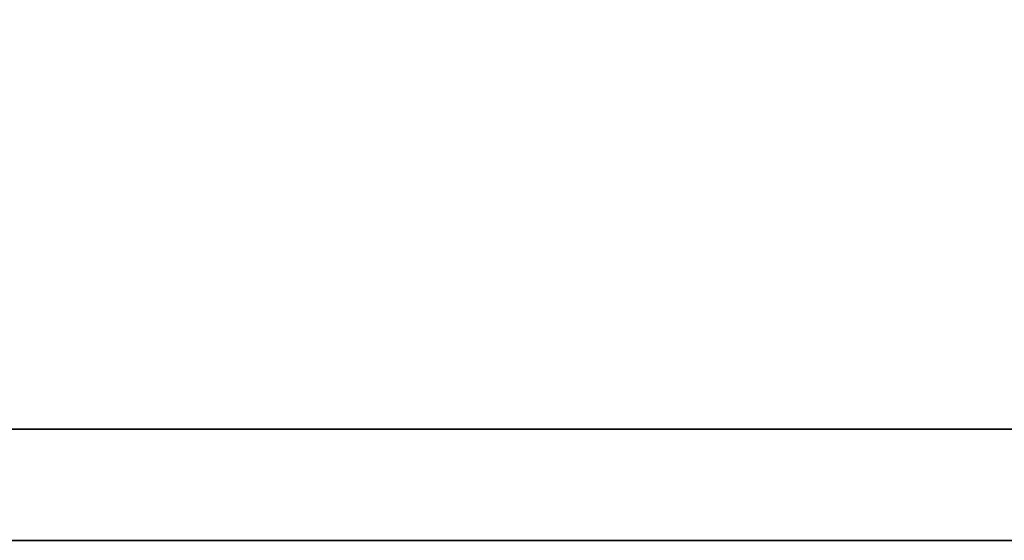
# Model space of a CAD drawing. Header units: millimetres. Extents: x -96 to 288, y -107 to 135.
# Tile 35 of 52: x 213.863 to 215.084, y 3.17 to 3.816. Entities that reach past the tile are written whole.
import ezdxf

# ---------------------------------------------------------------- set-up
doc = ezdxf.new("R2010")
doc.units = ezdxf.units.MM
doc.layers.add('DIM', color=4, linetype='Continuous')
doc.layers.add('layer 1', color=7, linetype='Continuous')

# ---------------------------------------------------------------- blocks, each defined once
blk = doc.blocks.new('TBI MOTION logo(完整正式版)')
at = {"layer": 'layer 1', "color": 22, "lineweight": 35}
blk.add_open_spline([(75.90875, -9.47875), (75.90875, -9.47875), (75.90875, -12.28625), (75.90875, -12.28625), (75.90875, -12.28625), (75.90875, -12.28625), (75.90875, -12.47875), (75.90875, -12.47875), (75.90875, -12.47875), (75.90875, -12.47875), (75.71625, -12.47875), (75.71625, -12.47875), (75.71625, -12.47875), (75.71625, -12.47875), (-88.32875, -12.47875), (-88.32875, -12.47875), (-88.32875, -12.47875), (-88.32875, -12.47875), (-88.32875, -13.29375), (-88.32875, -13.29375), (-88.32875, -13.29375), (-88.32875, -13.29375), (82.89125, -13.29375), (82.89125, -13.29375), (82.89125, -13.29375), (82.89125, -13.29375), (75.90875, -9.47875), (75.90875, -9.47875)], degree=3, knots=[0, 0, 0, 0, 0.1428571, 0.1428571, 0.1428571, 0.1428571, 0.2857143, 0.2857143, 0.2857143, 0.2857143, 0.4285714, 0.4285714, 0.4285714, 0.4285714, 0.5714286, 0.5714286, 0.5714286, 0.5714286, 0.7142857, 0.7142857, 0.7142857, 0.7142857, 0.8571429, 0.8571429, 0.8571429, 0.8571429, 1, 1, 1, 1], dxfattribs=at)

msp = doc.modelspace()

# ---------------------------------------------------------------- block references
at = {"layer": 'DIM', "color": 7, "xscale": 0.169361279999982, "yscale": 0.169361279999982, "zscale": 0.169361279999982}
msp.add_blockref('TBI MOTION logo(完整正式版)', (210.5611, 5.4218), dxfattribs=at)

doc.saveas('drawing.dxf')
